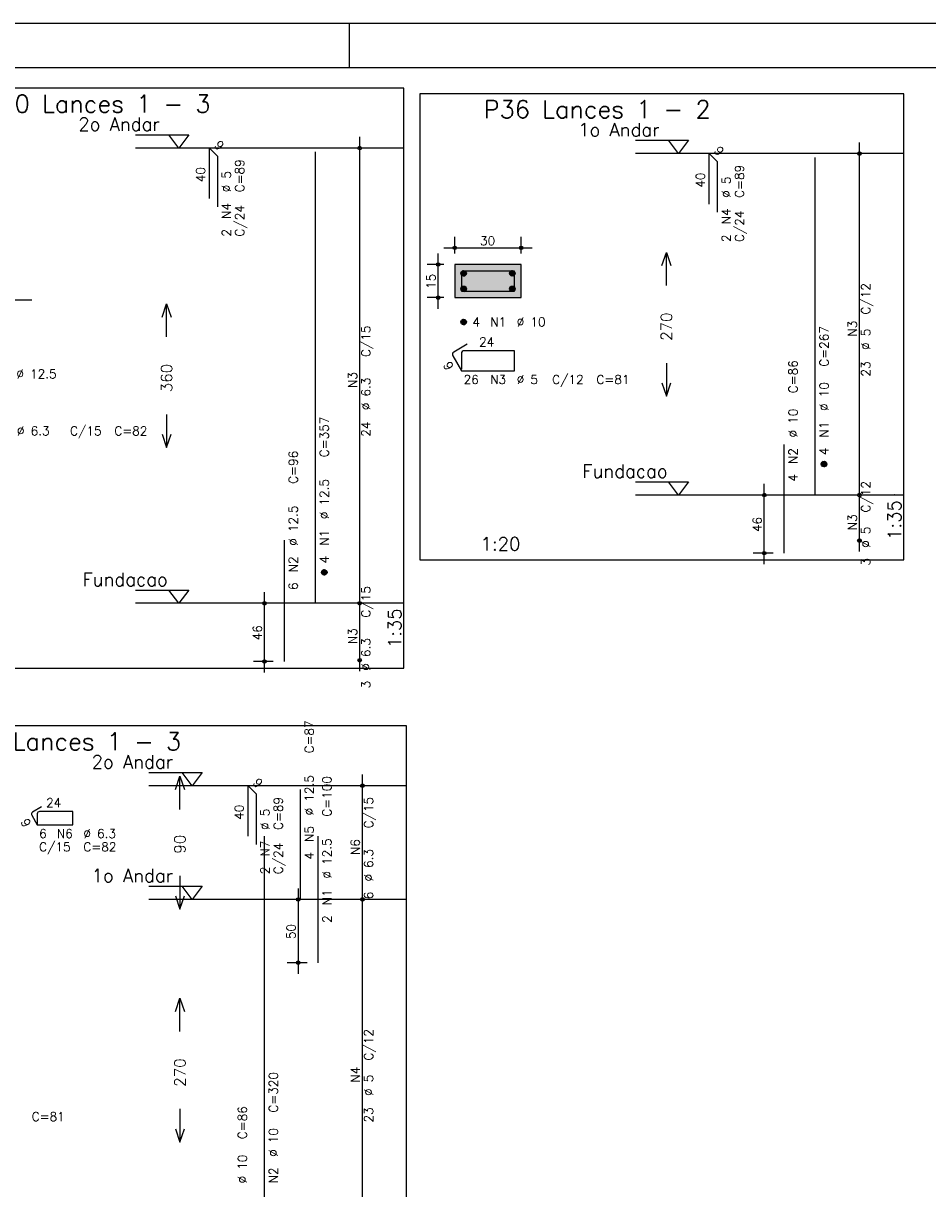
# Model space of a CAD drawing. Extents: x 0 to 119, y 0 to 84.
# Tile 17 of 19: x 75 to 95, y 58 to 84. Entities that reach past the tile are written whole.
import ezdxf

# ---------------------------------------------------------------- set-up
doc = ezdxf.new("R2010")
doc.units = 0
doc.header["$MEASUREMENT"] = 0
doc.linetypes.add('ESTILO_TQS_0002', pattern=[0.4, 0.1, -0.3])
for name, color, linetype in [('1', 1, 'CONTINUOUS'), ('2', 2, 'CONTINUOUS'), ('3', 3, 'CONTINUOUS'), ('4', 4, 'CONTINUOUS'), ('6', 6, 'CONTINUOUS'), ('7', 7, 'CONTINUOUS'), ('8', 8, 'CONTINUOUS'), ('9', 9, 'CONTINUOUS')]:
    doc.layers.add(name, color=color, linetype=linetype)
doc.styles.get("Standard").update_dxf_attribs({"font": 'ROMANS.SHX'})

msp = doc.modelspace()

# ---------------------------------------------------------------- linework, layer by layer
at = {"layer": '1', "linetype": 'Continuous'}
for p, q in [((0, 84.1), (118.9, 84.1)), ((81.9, 83.1), (81.9, 84.1))]:
    msp.add_line(p, q, dxfattribs=at)
for points in [[(72.191, 69.532), (83.129, 69.532), (83.129, 82.632), (72.191, 82.632), (72.191, 69.532)], [(83.491, 71.978), (94.416, 71.978), (94.416, 82.507), (83.491, 82.507), (83.491, 71.978)], [(77.069, 81.582), (78.269, 81.582), (78.044, 81.282), (77.819, 81.582)], [(88.356, 81.457), (89.556, 81.457), (89.331, 81.157), (89.106, 81.457)], [(83.129, 81.282), (77.069, 81.282)], [(94.416, 81.157), (88.356, 81.157)], [(88.356, 73.742), (89.556, 73.742), (89.331, 73.442), (89.106, 73.742)], [(94.416, 73.442), (88.356, 73.442)], [(77.069, 71.296), (78.269, 71.296), (78.044, 70.996), (77.819, 71.296)], [(83.129, 70.996), (77.069, 70.996)], [(70.805, 55.126), (83.19, 55.126), (83.19, 68.226), (70.805, 68.226), (70.805, 55.126)], [(77.37, 67.176), (78.57, 67.176), (78.345, 66.876), (78.12, 67.176)], [(83.19, 66.876), (77.37, 66.876)], [(77.37, 64.605), (78.57, 64.605), (78.345, 64.305), (78.12, 64.605)], [(83.19, 64.305), (77.37, 64.305)]]:
    msp.add_lwpolyline(points, dxfattribs=at)
at = {"layer": '1', "linetype": 'ESTILO_TQS_0002'}
msp.add_lwpolyline([(84.276, 77.902), (85.776, 77.902), (85.776, 78.652), (84.276, 78.652), (84.276, 77.902)], dxfattribs=at)
at = {"layer": '2', "linetype": 'Continuous'}
for p, q in [((82.129, 70.746), (82.129, 81.532)), ((93.416, 73.192), (93.416, 81.407)), ((82.129, 81.282), (82.129, 81.282)), ((93.416, 81.157), (93.416, 81.157)), ((84.276, 78.902), (84.276, 79.277)), ((85.776, 78.902), (85.776, 79.277)), ((84.026, 79.027), (86.026, 79.027)), ((83.901, 77.652), (83.901, 78.902)), ((84.026, 78.652), (83.651, 78.652)), ((84.276, 78.652), (84.276, 78.652)), ((84.276, 78.652), (84.276, 78.652)), ((85.776, 78.652), (85.776, 78.652)), ((72.726, 77.854), (74.726, 77.854)), ((84.026, 77.902), (83.651, 77.902)), ((84.276, 77.902), (84.276, 77.902)), ((91.266, 71.878), (91.266, 73.692)), ((93.416, 72.164), (93.416, 73.692)), ((91.466, 73.442), (91.016, 73.442)), ((91.716, 73.442), (91.716, 73.442)), ((93.416, 73.442), (93.416, 73.442)), ((93.416, 73.442), (93.416, 73.442)), ((93.416, 72.414), (93.416, 72.414)), ((91.466, 72.128), (91.016, 72.128)), ((91.716, 72.128), (91.716, 72.128)), ((79.979, 69.432), (79.979, 71.246)), ((82.129, 69.46), (82.129, 71.246)), ((80.179, 70.996), (79.729, 70.996)), ((80.429, 70.996), (80.429, 70.996)), ((82.129, 70.996), (82.129, 70.996)), ((82.129, 70.996), (82.129, 70.996)), ((80.179, 69.682), (79.729, 69.682)), ((80.429, 69.682), (80.429, 69.682)), ((82.129, 69.71), (82.129, 69.71)), ((82.19, 64.055), (82.19, 67.126)), ((82.19, 66.876), (82.19, 66.876)), ((80.74, 64.555), (80.74, 62.626)), ((82.19, 56.34), (82.19, 64.555)), ((80.94, 64.305), (80.49, 64.305)), ((81.19, 64.305), (81.19, 64.305)), ((82.19, 64.305), (82.19, 64.305)), ((82.19, 64.305), (82.19, 64.305)), ((80.94, 62.876), (80.49, 62.876)), ((81.19, 62.876), (81.19, 62.876))]:
    msp.add_line(p, q, dxfattribs=at)
for points in [[(88.956, 78.625), (89.056, 78.925), (89.156, 78.625)], [(89.056, 78.175), (89.056, 78.925)], [(84.276, 77.902), (85.776, 77.902), (85.776, 78.652), (84.276, 78.652), (84.276, 77.902)], [(77.669, 77.464), (77.769, 77.764), (77.869, 77.464)], [(77.769, 77.014), (77.769, 77.764)], [(89.056, 76.425), (89.056, 75.675)], [(88.956, 75.975), (89.056, 75.675), (89.156, 75.975)], [(77.769, 75.264), (77.769, 74.514)], [(77.669, 74.814), (77.769, 74.514), (77.869, 74.814)], [(77.97, 66.79), (78.07, 67.09), (78.17, 66.79)], [(78.07, 66.34), (78.07, 67.09)], [(78.07, 64.84), (78.07, 64.09)], [(77.97, 64.39), (78.07, 64.09), (78.17, 64.39)], [(77.97, 61.772), (78.07, 62.072), (78.17, 61.772)], [(78.07, 61.322), (78.07, 62.072)], [(78.07, 59.572), (78.07, 58.822)], [(77.97, 59.122), (78.07, 58.822), (78.17, 59.122)]]:
    msp.add_lwpolyline(points, dxfattribs=at)
for centre, radius in [((82.129, 81.282), 0.0416), ((82.129, 81.282), 0.0208), ((93.416, 81.157), 0.0416), ((93.416, 81.157), 0.0208), ((84.276, 79.027), 0.04), ((84.276, 79.027), 0.02), ((85.776, 79.027), 0.04), ((85.776, 79.027), 0.02), ((83.901, 78.652), 0.04), ((83.901, 78.652), 0.02), ((83.901, 77.902), 0.04), ((83.901, 77.902), 0.02), ((91.266, 73.442), 0.04), ((91.266, 73.442), 0.02), ((93.416, 73.442), 0.0416), ((93.416, 73.442), 0.0416), ((93.416, 73.442), 0.0208), ((93.416, 73.442), 0.0208), ((93.416, 72.414), 0.0416), ((93.416, 72.414), 0.0208), ((91.266, 72.128), 0.04), ((91.266, 72.128), 0.02), ((79.979, 70.996), 0.04), ((79.979, 70.996), 0.02), ((82.129, 70.996), 0.0416), ((82.129, 70.996), 0.0416), ((82.129, 70.996), 0.0208), ((82.129, 70.996), 0.0208), ((79.979, 69.682), 0.04), ((79.979, 69.682), 0.02), ((82.129, 69.71), 0.0416), ((82.129, 69.71), 0.0208), ((82.19, 66.876), 0.0416), ((82.19, 66.876), 0.0208), ((80.74, 64.305), 0.04), ((80.74, 64.305), 0.02), ((82.19, 64.305), 0.0416), ((82.19, 64.305), 0.0416), ((82.19, 64.305), 0.0208), ((82.19, 64.305), 0.0208), ((80.74, 62.876), 0.04), ((80.74, 62.876), 0.02)]:
    msp.add_circle(centre, radius, dxfattribs=at)
at = {"layer": '3', "linetype": 'Continuous'}
for p, q in [((84.414, 78.443), (84.485, 78.514)), ((84.414, 78.461), (84.467, 78.514)), ((84.418, 78.429), (84.499, 78.51)), ((84.424, 78.418), (84.51, 78.504)), ((84.432, 78.408), (84.52, 78.496)), ((84.442, 78.4), (84.528, 78.487)), ((84.453, 78.394), (84.534, 78.475)), ((84.467, 78.39), (84.538, 78.461)), ((85.514, 78.443), (85.585, 78.514)), ((85.514, 78.461), (85.567, 78.514)), ((85.518, 78.429), (85.599, 78.51)), ((85.524, 78.418), (85.61, 78.504)), ((85.532, 78.408), (85.62, 78.496)), ((85.542, 78.4), (85.628, 78.487)), ((85.553, 78.394), (85.634, 78.475)), ((85.567, 78.39), (85.638, 78.461)), ((84.485, 78.39), (84.538, 78.443)), ((85.585, 78.39), (85.638, 78.443)), ((84.414, 78.093), (84.485, 78.164)), ((84.414, 78.111), (84.467, 78.164)), ((84.418, 78.079), (84.499, 78.16)), ((84.424, 78.068), (84.51, 78.154)), ((84.432, 78.058), (84.52, 78.146)), ((84.442, 78.05), (84.528, 78.137)), ((84.453, 78.044), (84.534, 78.125)), ((84.467, 78.04), (84.538, 78.111)), ((84.485, 78.04), (84.538, 78.093)), ((85.514, 78.093), (85.585, 78.164)), ((85.514, 78.111), (85.567, 78.164)), ((85.518, 78.079), (85.599, 78.16)), ((85.524, 78.068), (85.61, 78.154)), ((85.532, 78.058), (85.62, 78.146)), ((85.542, 78.05), (85.628, 78.137)), ((85.553, 78.044), (85.634, 78.125)), ((85.567, 78.04), (85.638, 78.111)), ((85.585, 78.04), (85.638, 78.093)), ((84.414, 77.343), (84.485, 77.414)), ((84.414, 77.361), (84.467, 77.414)), ((84.418, 77.329), (84.499, 77.41)), ((84.424, 77.318), (84.51, 77.404)), ((84.432, 77.308), (84.52, 77.396)), ((84.442, 77.3), (84.528, 77.387)), ((84.453, 77.294), (84.534, 77.375)), ((84.467, 77.29), (84.538, 77.361)), ((84.485, 77.29), (84.538, 77.343)), ((92.554, 74.134), (92.625, 74.204)), ((92.554, 74.151), (92.607, 74.204)), ((92.558, 74.12), (92.639, 74.201)), ((92.564, 74.108), (92.65, 74.195)), ((92.572, 74.098), (92.66, 74.187)), ((92.582, 74.09), (92.668, 74.177)), ((92.593, 74.084), (92.674, 74.165)), ((92.607, 74.081), (92.678, 74.151)), ((92.625, 74.081), (92.678, 74.134)), ((81.267, 71.687), (81.338, 71.758)), ((81.267, 71.705), (81.32, 71.758)), ((81.271, 71.673), (81.352, 71.754)), ((81.277, 71.661), (81.363, 71.748)), ((81.285, 71.652), (81.373, 71.74)), ((81.294, 71.644), (81.381, 71.73)), ((81.306, 71.638), (81.387, 71.719)), ((81.32, 71.634), (81.391, 71.705)), ((81.338, 71.634), (81.391, 71.687))]:
    msp.add_line(p, q, dxfattribs=at)
for centre in [(84.476, 78.452), (85.576, 78.452), (84.476, 78.102), (85.576, 78.102), (84.476, 77.352), (92.616, 74.142), (81.329, 71.696)]:
    msp.add_circle(centre, 0.0625, dxfattribs=at)
at = {"layer": '4', "linetype": 'Continuous'}
for p, q in [((84.839, 78.502), (84.489, 78.502)), ((85.626, 78.502), (84.489, 78.502)), ((85.626, 78.052), (85.626, 78.502)), ((84.426, 78.44), (84.426, 78.052)), ((84.426, 78.44), (84.426, 78.09)), ((84.426, 78.052), (85.626, 78.052))]:
    msp.add_line(p, q, dxfattribs=at)
msp.add_arc((84.489, 78.44), 0.0625, 90, 180, dxfattribs=at)
msp.add_arc((84.489, 78.44), 0.0625, 90, 180, dxfattribs=at)
at = {"layer": '6', "linetype": 'Continuous'}
for p, q in [((78.737, 80.139), (78.737, 81.282)), ((78.737, 81.282), (78.919, 81.1)), ((78.919, 81.1), (78.919, 79.957)), ((81.129, 70.996), (81.129, 81.196)), ((90.024, 80.014), (90.024, 81.157)), ((90.024, 81.157), (90.206, 80.975)), ((90.206, 80.975), (90.206, 79.832)), ((92.416, 73.442), (92.416, 81.071)), ((84.558, 76.848), (84.255, 76.673)), ((84.426, 76.64), (84.426, 76.29)), ((85.626, 76.702), (84.489, 76.702)), ((85.626, 76.252), (85.626, 76.702)), ((84.232, 76.588), (84.426, 76.252)), ((84.426, 76.252), (85.626, 76.252)), ((91.716, 72.128), (91.716, 74.585)), ((80.429, 69.682), (80.429, 72.424)), ((79.608, 65.733), (79.608, 66.876)), ((79.608, 66.876), (79.79, 66.694)), ((79.79, 66.694), (79.79, 65.551)), ((80.79, 64.305), (80.79, 66.79)), ((74.946, 66.396), (74.743, 66.279)), ((74.724, 66.207), (74.848, 65.993)), ((74.848, 66.24), (74.848, 66.007)), ((75.648, 66.293), (74.901, 66.293)), ((75.648, 65.993), (75.648, 66.293)), ((74.848, 65.993), (75.648, 65.993)), ((79.98, 56.59), (79.98, 65.733)), ((81.19, 62.876), (81.19, 65.733))]:
    msp.add_line(p, q, dxfattribs=at)
for centre, radius, start, end in [((84.286, 76.619), 0.0625, 120, 210), ((84.489, 76.64), 0.0625, 90, 180), ((74.77, 66.233), 0.0525, 120, 210), ((74.901, 66.24), 0.0525, 90, 180)]:
    msp.add_arc(centre, radius, start, end, dxfattribs=at)
at = {"layer": '8', "linetype": 'Continuous'}
msp.add_line((2.5, 83.1), (117.9, 83.1), dxfattribs=at)
at = {"layer": '9', "linetype": 'Continuous'}
for points in [[(84.276, 77.902), (85.776, 77.902), (85.776, 78.652)], [(84.276, 77.902), (85.776, 78.652), (84.276, 78.652)], [(84.276, 77.902), (84.276, 78.652), (84.276, 77.902)]]:
    msp.add_solid(points, dxfattribs=at)

# ---------------------------------------------------------------- texts
at = {"layer": '1', "linetype": 'Continuous'}
for s, p in [(' 2o Andar', (75.569, 81.672)), (' 1o Andar', (86.856, 81.547)), ('Fundacao', (87.156, 73.832)), ('Fundacao', (75.869, 71.386)), (' 2o Andar', (75.87, 67.266)), (' 1o Andar', (75.87, 64.695))]:
    msp.add_text(s, height=0.3, dxfattribs=at).set_placement(p)
at = {"layer": '2', "linetype": 'Continuous'}
for s, height, rotation, p in [('9', 0.2, 315, (78.828, 81.332)), ('9', 0.2, 315, (90.115, 81.207)), ('C=89', 0.2, 90, (79.519, 80.282)), ('40', 0.2, 90, (78.637, 80.51)), ('%%c 5', 0.2, 90, (79.219, 80.282)), ('40', 0.2, 90, (89.924, 80.385)), ('C=89', 0.2, 90, (90.806, 80.157)), ('%%c 5', 0.2, 90, (90.506, 80.157)), ('N4', 0.2, 90, (79.219, 79.682)), ('C/24', 0.2, 90, (79.519, 79.282)), ('N4', 0.2, 90, (90.506, 79.557)), ('C/24', 0.2, 90, (90.806, 79.157)), ('2', 0.2, 90, (79.219, 79.282)), ('2', 0.2, 90, (90.506, 79.157)), ('15', 0.2, 90, (83.841, 78.097)), ('C/12', 0.2, 90, (93.656, 77.52)), ('270', 0.25, 90, (89.181, 76.925)), ('N3', 0.2, 90, (93.356, 77.02)), ('C/15', 0.2, 90, (82.369, 76.559)), ('C=267', 0.2, 90, (92.716, 76.342)), ('%%c 5', 0.2, 90, (93.656, 76.72)), ('9', 0.2, 300, (84.004, 76.384)), ('C=86', 0.2, 90, (92.016, 75.742)), ('23', 0.2, 90, (93.656, 76.12)), ('360', 0.25, 90, (77.894, 75.764)), ('N3', 0.2, 90, (82.069, 75.859)), ('%%c 6.3', 0.2, 90, (82.369, 75.359)), ('%%c 10', 0.2, 90, (92.716, 75.342)), ('C=357', 0.2, 90, (81.429, 74.296)), ('24', 0.2, 90, (82.369, 74.759)), ('%%c 10', 0.2, 90, (92.016, 74.742)), ('N1', 0.2, 90, (92.716, 74.742)), ('C=96', 0.2, 90, (80.729, 73.696)), ('N2', 0.2, 90, (92.016, 74.142)), ('4', 0.2, 90, (92.716, 74.342)), ('4', 0.2, 90, (92.016, 73.742)), ('%%c 12.5', 0.2, 90, (81.429, 72.896)), ('C/12', 0.2, 90, (93.656, 73.048)), ('1:35', 0.3, 90, (94.356, 72.428)), ('%%c 12.5', 0.2, 90, (80.729, 72.296)), ('N3', 0.2, 90, (93.356, 72.648)), ('46', 0.2, 90, (91.206, 72.605)), ('N1', 0.2, 90, (81.429, 72.296)), ('%%c 5', 0.2, 90, (93.656, 72.248)), ('N2', 0.2, 90, (80.729, 71.696)), ('4', 0.2, 90, (81.429, 71.896)), ('3', 0.2, 90, (93.656, 71.848)), ('6', 0.2, 90, (80.729, 71.296)), ('C/15', 0.2, 90, (82.369, 70.673)), ('1:35', 0.3, 90, (83.069, 69.982)), ('46', 0.2, 90, (79.919, 70.159)), ('N3', 0.2, 90, (82.069, 70.073)), ('%%c 6.3', 0.2, 90, (82.369, 69.473)), ('3', 0.2, 90, (82.369, 69.073)), ('C=87', 0.2, 90, (81.09, 67.605)), ('9', 0.2, 315, (79.699, 66.926)), ('%%c 12.5', 0.2, 90, (81.09, 66.205)), ('C=100', 0.2, 90, (81.49, 66.176)), ('40', 0.2, 90, (79.508, 66.105)), ('C=89', 0.2, 90, (80.39, 65.876)), ('C/15', 0.2, 90, (82.43, 65.91)), ('9', 0.2, 300, (74.463, 66.059)), ('%%c 5', 0.2, 90, (80.09, 65.876)), ('N5', 0.2, 90, (81.09, 65.605)), ('90', 0.25, 90, (78.195, 65.34)), ('N7', 0.2, 90, (80.09, 65.276)), ('N6', 0.2, 90, (82.13, 65.31)), ('C/24', 0.2, 90, (80.39, 64.876)), ('4', 0.2, 90, (81.09, 65.205)), ('%%c 12.5', 0.2, 90, (81.49, 64.776)), ('%%c 6.3', 0.2, 90, (82.43, 64.71)), ('2', 0.2, 90, (80.09, 64.876)), ('N1', 0.2, 90, (81.49, 64.176)), ('6', 0.2, 90, (82.43, 64.31)), ('2', 0.2, 90, (81.49, 63.776)), ('50', 0.2, 90, (80.68, 63.41)), ('C/12', 0.2, 90, (82.43, 60.667)), ('270', 0.25, 90, (78.195, 60.072)), ('N4', 0.2, 90, (82.13, 60.167)), ('C=320', 0.2, 90, (80.28, 59.49)), ('%%c 5', 0.2, 90, (82.43, 59.867)), ('C=86', 0.2, 90, (79.58, 58.89)), ('23', 0.2, 90, (82.43, 59.267)), ('%%c 10', 0.2, 90, (80.28, 58.49)), ('%%c 10', 0.2, 90, (79.58, 57.89)), ('N2', 0.2, 90, (80.28, 57.89))]:
    msp.add_text(s, height=height, rotation=rotation, dxfattribs=at).set_placement(p)
for s, height, p in [('1', 0.01, (82.919, 81.282)), ('1', 0.01, (94.206, 81.157)), ('30', 0.2, (84.846, 79.087)), ('4', 0.2, (84.676, 77.252)), ('N1', 0.2, (85.076, 77.252)), ('%%c 10', 0.2, (85.676, 77.252)), ('24', 0.2, (84.826, 76.802)), ('%%c 12.5', 0.2, (74.376, 76.079)), ('26', 0.2, (84.476, 75.952)), ('N3', 0.2, (85.076, 75.952)), ('%%c 5', 0.2, (85.676, 75.952)), ('C/12', 0.2, (86.476, 75.952)), ('C=81', 0.2, (87.476, 75.952)), ('%%c 6.3', 0.2, (74.389, 74.791)), ('C/15', 0.2, (75.589, 74.791)), ('C=82', 0.2, (76.589, 74.791)), ('0', 0.01, (94.206, 73.442)), ('1:20', 0.3, (84.859, 72.188)), ('0', 0.01, (82.919, 70.996)), ('3', 0.01, (82.98, 66.876)), ('24', 0.2, (75.048, 66.393)), ('6', 0.2, (74.89, 65.693)), ('N6', 0.2, (75.29, 65.693)), ('%%c 6.3', 0.2, (75.89, 65.693)), ('C/15', 0.2, (74.89, 65.393)), ('C=82', 0.2, (75.89, 65.393)), ('2', 0.01, (82.98, 64.305)), ('C=81', 0.2, (74.723, 59.3))]:
    msp.add_text(s, height=height, dxfattribs=at).set_placement(p)
at = {"layer": '7', "linetype": 'Continuous'}
for s, p in [('P70 Lances 1 - 3', (73.635, 82.082)), ('P36 Lances 1 - 2', (84.929, 81.957)), ('P73 Lances 1 - 3', (72.972, 67.676))]:
    msp.add_text(s, height=0.4, dxfattribs=at).set_placement(p)

doc.saveas('drawing.dxf')
